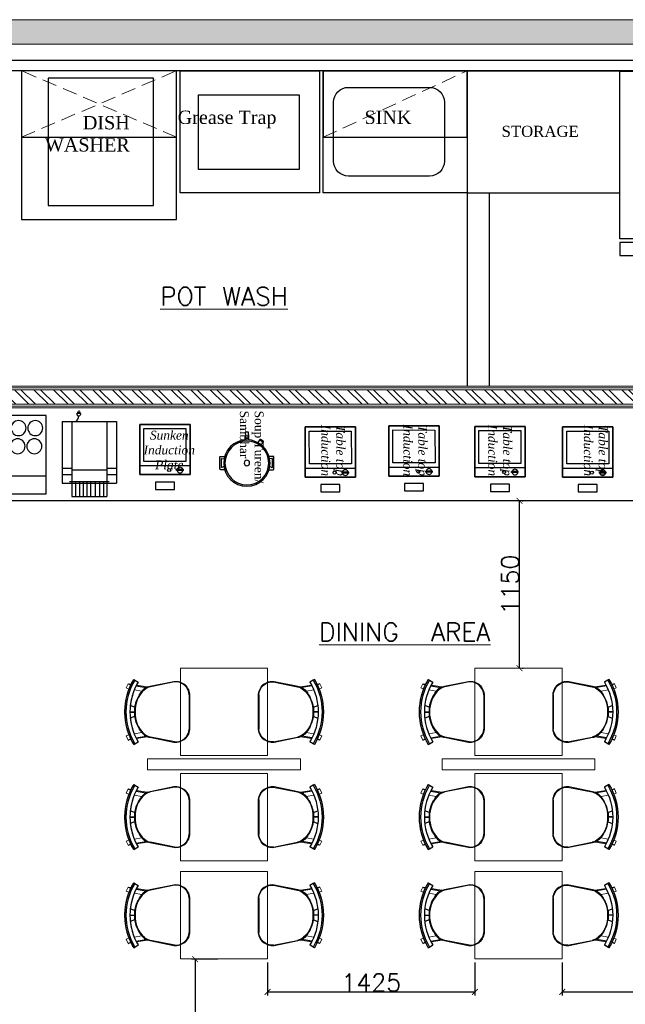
# Model space of a CAD drawing. Header units: inches. Extents: x -1008743 to -388065, y -1380311 to -642022.
# Tile 17 of 85: x -521815 to -517651, y -688050 to -681284. Entities that reach past the tile are written whole.
import ezdxf

# ---------------------------------------------------------------- set-up
doc = ezdxf.new("R2010")
doc.units = ezdxf.units.IN
doc.header["$LTSCALE"] = 1000
doc.header["$MEASUREMENT"] = 0
doc.header["$PDMODE"] = 35
doc.linetypes.add('( Hidden )', pattern=[0.375, 0.25, -0.125])
doc.linetypes.add('DASHED', pattern=[0.75, 0.5, -0.25])
for name, color, linetype, lineweight in [('01_WALL-INTERNAL', 250, 'Continuous', 13), ('A-HATCH', 15, 'Continuous', 0), ('A-PARTITION', 23, 'Continuous', 9), ('Finishes', 5, 'Continuous', 13), ('FURN', 252, 'Continuous', 5), ('MEI- EXISTING WALLS', 1, 'Continuous', 15), ('TXT', 6, 'Continuous', 20), ('Wall Hatch', 8, 'Continuous', 0), ('WALL NEW', 6, 'Continuous', 13)]:
    doc.layers.add(name, color=color, linetype=linetype, lineweight=lineweight)
for name, color, linetype in [('Equipment', 5, 'Continuous'), ('Equipment Name', 7, 'Continuous'), ('ID-LOOSE2', 8, 'Continuous'), ('id-partition', 7, 'Continuous')]:
    doc.layers.add(name, color=color, linetype=linetype)
doc.layers.add('MH- (Structural Elements)Strc-4', color=7, linetype='Continuous', lineweight=0, true_color=0xb85b00)
doc.styles.get("Standard").update_dxf_attribs({"font": 'txt.shx'})
doc.styles.add('style 2', font='arial.ttf', dxfattribs={"height": 25})
doc.styles.add('style12', font='BOOKOSI.TTF')
doc.dimstyles.new('TFS-Dim', dxfattribs={"dimtxt": 120, "dimasz": 40, "dimexe": 25, "dimexo": 25, "dimgap": 4.5, "dimtad": 1, "dimdec": 0, "dimzin": 0, "dimdsep": 46, "dimtxsty": 'Standard', "dimblk": 'ARCHTICK', "dimcen": 0.09, "dimdle": 2, "dimclrd": 256, "dimclre": 8, "dimadec": 0, "dimazin": 0, "dimtfac": 1, "dimtdec": 0, "dimtofl": 0, "dimtmove": 1, "dimatfit": 3, "dimfxl": 1, "dimtolj": 1, "dimtzin": 0, "dimlwd": -1, "dimlwe": -1, "dimarcsym": 0})

# ---------------------------------------------------------------- blocks, each defined once
blk = doc.blocks.new('A$C22889e60')
at = {"layer": 'Equipment', "linetype": 'Continuous'}
blk.add_lwpolyline([(-94.9, 62.1), (645.1, 62.1), (645.1, 817.2), (-94.9, 817.2)], close=True, dxfattribs=at)
blk.add_lwpolyline([(-48.3, -12.8), (-71.6, -12.8, -0.414214), (-94.9, 10.5), (-94.9, 44.7), (645.1, 44.7), (645.1, -12.8), (16, -12.8), (-16, 12.8), (-94.9, 12.8)], format="xyb", dxfattribs=at)
blk = doc.blocks.new('A$Cc3302e59')
at = {"layer": 'Equipment'}
for p, q in [((-419.1, 366), (-419.1, 0)), ((0, 366), (-419.1, 366)), ((-358.7, 366), (-358.7, 301.4)), ((-317.5, 366), (-317.5, 301.4)), ((0, 366), (0, 0)), ((-508, 301.4), (-508, 64.6)), ((-419.1, 301.4), (-508, 301.4)), ((-405.8, 276), (-508, 276)), ((0, 301.4), (-419.1, 301.4)), ((-405.8, 316.5), (-405.8, 49.5)), ((-327.7, 301.4), (-327.7, 64.6)), ((-405.8, 250.6), (-508, 250.6)), ((-405.8, 225.2), (-508, 225.2)), ((55.7, 266), (53.2, 242.2)), ((53.6, 245.6), (63.7, 244.5)), ((54.4, 253.7), (72.5, 251.9)), ((55.3, 261.9), (65.4, 260.9)), ((-405.8, 199.8), (-508, 199.8)), ((-405.8, 174.4), (-508, 174.4)), ((-405.8, 143.8), (-507, 143.8)), ((-405.8, 113.9), (-508, 113.9)), ((-405.8, 88.5), (-508, 88.5)), ((-419.1, 64.6), (-508, 64.6)), ((0, 64.6), (-419.1, 64.6)), ((0, 64.6), (-419.1, 64.6)), ((0, 0), (-419.1, 0)), ((-358.7, 64.6), (-358.7, 0)), ((-317.5, 64.6), (-317.5, 0))]:
    blk.add_line(p, q, dxfattribs=at)
blk.add_lwpolyline([(53.2, 242.2, -0.063324), (45.7, 244, -0.07639), (40.1, 247.1, -0.107132), (36.2, 251.8, -0.14755), (35.4, 256.1, -0.14755), (37.1, 260.2, -0.107132), (41.8, 263.9, -0.07639), (48, 265.9, -0.063324), (55.7, 266, -0.063324)], format="xyb", dxfattribs=at)
blk.add_arc((35.8, 300.9), 44.7, 216.85202, 269.44171, dxfattribs=at)
blk = doc.blocks.new('A$C54c34bd5')
at = {"layer": 'Equipment'}
blk.add_line((0, 407.7), (385, 407.7), dxfattribs=at)
blk.add_lwpolyline([(0, 530), (385, 530), (385, 0), (0, 0), (0, 530)], dxfattribs=at)
for centre in [(83.6, 208.4), (191.4, 208.4), (304.3, 208.4), (89.9, 85.8), (197.7, 85.8), (310.6, 85.8)]:
    blk.add_circle(centre, 50.7, dxfattribs=at)
blk = doc.blocks.new('A$C6bc40300')
at = {"layer": 'Equipment'}
blk.add_line((-106.3, 143.5, 0), (-82.2, 157.9, 0), dxfattribs=at)
at = {"layer": 'Equipment', "elevation": 0}
blk.add_lwpolyline([(-1.6, 166.6), (9.6, 166.4), (13.7, 207.8, 0.435736), (10.5, 211.4), (-0.2, 211.6, 0.435736), (-3.6, 208.2)], format="xyb", close=True, dxfattribs=at)
blk.add_lwpolyline([(-94.8, 125.3), (-95.2, 125), (-108.3, 146.9, -0.414214), (-107.4, 150.5), (-87.8, 162.2, -0.414214), (-84.2, 161.3), (-71.3, 139.9)], format="xyb", dxfattribs=at)
at = {"layer": 'Equipment'}
for points in [[(-2.4, 183.9), (-6.6, 184), (-7.3, 156.9)], [(14.9, 156.3), (15.5, 183.5), (11.3, 183.6)]]:
    blk.add_lwpolyline(points, dxfattribs=at)
for points in [[(-151.5, -41.3), (-178.5, -40.6, -0.414214), (-183.7, -35.2), (-181.8, 44, -0.414214), (-176.4, 49.2), (-149.3, 48.5)], [(-155.7, -20.5), (-169.4, -26.5, -0.546975), (-173.1, -24), (-171.7, 32.8, -0.484342), (-168.4, 35.3), (-153.8, 31.5)], [(149.3, -48.5), (176.4, -49.2, 0.414214), (181.8, -44), (183.7, 35.2, 0.414214), (178.5, 40.6), (151.5, 41.3)], [(154.5, -28), (167.9, -34.6, 0.546975), (171.7, -32.3), (173.1, 24.5, 0.484342), (169.9, 27.1), (155.2, 24)]]:
    blk.add_lwpolyline(points, format="xyb", dxfattribs=at)
for radius in [157, 18.5]:
    blk.add_circle((0, 0), radius, dxfattribs=at)
at = {"layer": 'Equipment', "color": 252}
blk.add_circle((0, 0), 148.1, dxfattribs=at)
blk = doc.blocks.new('A$C39a67eb1')
at = {"layer": 'Equipment'}
for p, q in [((-312.4, 45.3), (-312.4, 90.7)), ((-312.4, 90.7), (-305.7, 90.7)), ((-305.7, 48.9), (-305.7, 90.7)), ((-305.7, 45.3), (-305.7, 90.7)), ((-312.4, 45.3), (-305.7, 45.3))]:
    blk.add_line(p, q, dxfattribs=at)
at = {"layer": 'Equipment', "linetype": 'DASHED', "ltscale": 100}
for points in [[(-340, -0.4), (-340, 339.6), (0, 340), (0, 0)], [(-340, -0.4), (-340, 339.6), (-278.7, 339.7), (-278.7, -0.3)], [(-250.8, 27.6), (-250.8, 311.8), (-27.8, 312.1), (-27.9, 27.8)]]:
    blk.add_lwpolyline(points, close=True, dxfattribs=at)
at = {"layer": 'Equipment'}
blk.add_lwpolyline([(0, -0.4), (0, 339.6), (-340, 339.6), (-340, -0.4)], close=True, dxfattribs=at)
blk.add_circle((-309.1, 141.3), 10.2, dxfattribs=at)
for start, end in [(100.1366, 259.96482), (280.1366, 79.96482)]:
    blk.add_arc((-309.1, 68), 19.1, start, end, dxfattribs=at)
blk = doc.blocks.new('A$C14e96dd0')
at = {"layer": 'Equipment'}
blk.add_lwpolyline([(-234, 50), (-106, 50), (-106, 100), (-234, 100)], close=True, dxfattribs=at)
at = {"layer": 'Equipment', "rotation": 270}
blk.add_blockref('A$C39a67eb1', (-339.6, -340), dxfattribs=at)
blk = doc.blocks.new('_ArchTick')
at = {"color": 0, "linetype": 'ByBlock', "const_width": 0.15}
blk.add_lwpolyline([(-0.5, -0.5), (0.5, 0.5)], dxfattribs=at)
blk = doc.blocks.new('*D324')
at = {"color": 8, "linetype": '( Hidden )'}
for p, q in [((-520452, -687739.8), (-520633.1, -687739.8)), ((-520452, -689240.2), (-520633.1, -689240.2))]:
    blk.add_line(p, q, dxfattribs=at)
at = {"color": 8}
blk.add_line((-520608.1, -687737.8), (-520608.1, -689242.2), dxfattribs=at)
at = {"layer": 'Defpoints', "color": 0, "ltscale": 10}
for p in [(-520427, -687739.8), (-520608.1, -689240.2), (-520427, -689240.2)]:
    blk.add_point(p, dxfattribs=at)
at = {"color": 8, "ltscale": 10, "xscale": 40, "yscale": 40, "zscale": 40}
for p, rotation in [((-520608.1, -687739.8), 90), ((-520608.1, -689240.2), 270)]:
    blk.add_blockref('_ArchTick', p, dxfattribs=dict(at, rotation=rotation))
at = {"color": 0, "ltscale": 10, "insert": (-520672.6, -688490), "char_height": 120, "attachment_point": 5, "rotation": 90}
blk.add_mtext('\\A1;1500', dxfattribs=at)
blk = doc.blocks.new('*D325')
at = {"color": 8, "linetype": '( Hidden )'}
for p, q in [((-520110, -687762.8), (-520110, -687989.7)), ((-518685, -687762.8), (-518685, -687989.7))]:
    blk.add_line(p, q, dxfattribs=at)
at = {"color": 8}
blk.add_line((-520112, -687964.7), (-518683, -687964.7), dxfattribs=at)
at = {"layer": 'Defpoints', "color": 0, "ltscale": 10}
for p in [(-520110, -687737.8), (-518685, -687737.8), (-518685, -687964.7)]:
    blk.add_point(p, dxfattribs=at)
at = {"color": 8, "ltscale": 10, "xscale": 40, "yscale": 40, "zscale": 40, "rotation": 180}
blk.add_blockref('_ArchTick', (-520110, -687964.7), dxfattribs=at)
at = {"color": 8, "ltscale": 10, "xscale": 40, "yscale": 40, "zscale": 40}
blk.add_blockref('_ArchTick', (-518685, -687964.7), dxfattribs=at)
at = {"color": 0, "ltscale": 10, "insert": (-519397.5, -687900.2), "char_height": 120, "attachment_point": 5}
blk.add_mtext('\\A1;1425', dxfattribs=at)
blk = doc.blocks.new('*D326')
at = {"color": 8, "linetype": '( Hidden )'}
for p, q in [((-518085, -687762.8), (-518085, -687989.7)), ((-516660, -687762.8), (-516660, -687989.7))]:
    blk.add_line(p, q, dxfattribs=at)
at = {"color": 8}
blk.add_line((-518087, -687964.7), (-516658, -687964.7), dxfattribs=at)
at = {"layer": 'Defpoints', "color": 0, "ltscale": 10}
for p in [(-518085, -687737.8), (-516660, -687737.8), (-516660, -687964.7)]:
    blk.add_point(p, dxfattribs=at)
at = {"color": 8, "ltscale": 10, "xscale": 40, "yscale": 40, "zscale": 40, "rotation": 180}
blk.add_blockref('_ArchTick', (-518085, -687964.7), dxfattribs=at)
at = {"color": 8, "ltscale": 10, "xscale": 40, "yscale": 40, "zscale": 40}
blk.add_blockref('_ArchTick', (-516660, -687964.7), dxfattribs=at)
at = {"color": 0, "ltscale": 10, "insert": (-517372.5, -687900.2), "char_height": 120, "attachment_point": 5}
blk.add_mtext('\\A1;1425', dxfattribs=at)
blk = doc.blocks.new('A$C180F00E5')
at = {"layer": 'ID-LOOSE2', "ltscale": 0.05}
for p, q in [((0.0334, 0.4698), (0.0422, 0.4499)), ((0.2137, 0.42), (0.2013, 0.454)), ((0.249, 0.4567), (0.249, 0.4217)), ((0.249, 0.4567), (0.249, 0.4217)), ((0.249, 0.4567), (0.249, 0.4217)), ((0.249, 0.4567), (0.249, 0.4217)), ((0.251, 0.4567), (0.251, 0.4217)), ((0.251, 0.4567), (0.251, 0.4217)), ((0.251, 0.4567), (0.251, 0.4217)), ((0.251, 0.4567), (0.251, 0.4217)), ((0.2863, 0.42), (0.2987, 0.454)), ((0.4666, 0.4698), (0.4578, 0.4499)), ((0, 0.4273), (0.0056, 0.4182)), ((0.0056, 0.4182), (0.0211, 0.3926)), ((0.0505, 0.4078), (0.0635, 0.3317)), ((0.4495, 0.4078), (0.4365, 0.3317)), ((0.4944, 0.4182), (0.4789, 0.3926)), ((0.5, 0.4273), (0.4944, 0.4182)), ((0.0191, 0.1124), (0.0568, 0.2987)), ((0.4809, 0.1124), (0.4432, 0.2987)), ((0.3817, 0), (0.1183, 0))]:
    blk.add_line(p, q, dxfattribs=at)
for centre, radius, start, end in [((0.25, 0.0159), 0.4814, 90, 121.28449), ((0.25, 0.0159), 0.4707, 58.71551, 121.28449), ((0.25, 0.0159), 0.4408, 90, 121.28449), ((0.25, 0.0159), 0.4814, 58.71551, 90), ((0.25, 0.0159), 0.4408, 58.71551, 90), ((0.2398, 0.2036), 0.2135, 87.23561, 138.47852), ((0.24, 0.1996), 0.2218, 87.41714, 96.81269), ((0.2602, 0.2036), 0.2135, 41.52148, 92.76439), ((0.2602, 0.2036), 0.2135, 92.74717, 92.76439), ((0.26, 0.1996), 0.2218, 83.18731, 92.58286), ((0.2398, 0.2036), 0.2135, 87.23561, 87.25283), ((0.1548, 0.2789), 0.1, 138.47852, 168.5607), ((0.1674, 0.2748), 0.1186, 130.11406, 157.41379), ((0.3326, 0.2748), 0.1186, 22.58621, 49.88594), ((0.3452, 0.2789), 0.1, 11.4393, 41.52148), ((0.1266, 0.1074), 0.1077, 177.31777, 265.55014), ((0.3734, 0.1074), 0.1077, 274.44986, 2.68223)]:
    blk.add_arc(centre, radius, start, end, dxfattribs=at)
blk = doc.blocks.new('ghg')
at = {"layer": 'FURN', "ltscale": 1000}
for points in [[(4414156.4, -494204.2), (4414156.4, -493980.8, -0.451699), (4414267.2, -493883.2), (4414430.3, -493915.5, -0.04991), (4414447.4, -493920.7), (4414524, -493909.1, 0.015491), (4414512, -493887.8), (4414543, -493869), (4414543, -493869, -0.022121), (4414561.3, -493902.3), (4414581, -493898.8), (4414593.7, -493927.4), (4414575.9, -493935.3, -0.093712), (4414575.9, -493935.3, -0.189086), (4414575.9, -494249.7), (4414593.7, -494257.6), (4414581, -494286.2), (4414561.3, -494282.7, -0.022121), (4414543, -494316.1), (4414543, -494316.1), (4414512, -494297.2, 0.015491), (4414524, -494275.9), (4414447.4, -494264.3, -0.04991), (4414430.3, -494269.5), (4414267.2, -494301.8, -0.451699), (4414156.4, -494204.2)], [(4414566.9, -494048.9), (4414536.4, -494060, 0.145154), (4414487.7, -493950.3), (4414539.2, -493941.6, -0.070666), (4414566.9, -494048.9)], [(4414566.9, -494136.1), (4414536.4, -494125, -0.145154), (4414487.7, -494234.7), (4414539.2, -494243.5, 0.070666), (4414566.9, -494136.1)]]:
    blk.add_lwpolyline(points, format="xyb", close=True, dxfattribs=at)
at = {"layer": 'FURN', "ltscale": 1000, "xscale": 894.2026233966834, "yscale": 894.2026233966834, "zscale": 894.2026233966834, "rotation": 270}
blk.add_blockref('A$C180F00E5', (4414160.9, -493869), dxfattribs=at)
blk = doc.blocks.new('*D329')
at = {"color": 8}
blk.add_line((-518378.3, -685742.8), (-518378.3, -684588.8), dxfattribs=at)
at = {"color": 8, "linetype": '( Hidden )'}
for p, q in [((-518360, -684590.8), (-518353.3, -684590.8)), ((-518360, -685740.8), (-518353.3, -685740.8))]:
    blk.add_line(p, q, dxfattribs=at)
at = {"layer": 'Defpoints', "color": 0, "ltscale": 10}
for p in [(-518385, -684590.8), (-518378.3, -684590.8), (-518385, -685740.8)]:
    blk.add_point(p, dxfattribs=at)
at = {"color": 8, "ltscale": 10, "xscale": 40, "yscale": 40, "zscale": 40}
for p, rotation in [((-518378.3, -684590.8), 90), ((-518378.3, -685740.8), 270)]:
    blk.add_blockref('_ArchTick', p, dxfattribs=dict(at, rotation=rotation))
at = {"color": 0, "ltscale": 10, "insert": (-518442.8, -685165.8), "char_height": 120, "attachment_point": 5, "rotation": 90}
blk.add_mtext('\\A1;1150', dxfattribs=at)
blk = doc.blocks.new('*U311')
at = {"layer": 'A-HATCH', "lineweight": -2, "true_color": 0x939598}
h = blk.add_hatch(dxfattribs=at)
h.set_pattern_fill('ANSI32', color=252, scale=0.4)
h.set_pattern_definition([(45, (-520.4093, 0), (-2.694077, 2.694077), []), (45, (-518.6132, 0), (-2.694077, 2.694077), [])])
h.paths.add_polyline_path([(-346.02, 1), (-346.02, 5), (-120.06, 5), (-120.06, 1)])
at = {"layer": 'Finishes'}
blk.add_lwpolyline([(-347.02, 6), (-119.06, 6), (-119.06, 0), (-347.02, 0)], close=True, dxfattribs=at)
at = {"layer": 'WALL NEW'}
for points in [[(-346.52, 5.5), (-119.56, 5.5), (-119.56, 0.5), (-346.52, 0.5)], [(-346.02, 5), (-120.06, 5), (-120.06, 1), (-346.02, 1)]]:
    blk.add_lwpolyline(points, close=True, dxfattribs=at)

msp = doc.modelspace()

# ---------------------------------------------------------------- hatches: boundary and pattern name
at = {"layer": 'Wall Hatch', "true_color": 0xc7c8ca}
h = msp.add_hatch(color=9, dxfattribs=at)
h.dxf.hatch_style = 1
h.paths.add_polyline_path([(-523848.4, -681284.4), (-523848.4, -681451.6), (-517031.9, -681451.6), (-517031.9, -681284.4)])

# ---------------------------------------------------------------- linework, layer by layer
at = {"color": 252, "true_color": 0x939598}
for p, q in [((-518737.8, -681636.6), (-518737.8, -683801.9)), ((-518587.8, -682473.1), (-518587.8, -683801.9))]:
    msp.add_line(p, q, dxfattribs=at)
at = {"layer": 'A-PARTITION', "ltscale": 10}
for points in [[(-519884.9, -686363.8), (-519884.9, -686438.8), (-520935.1, -686438.8), (-520935.1, -686363.8)], [(-517859.9, -686363.8), (-517859.9, -686438.8), (-518910.1, -686438.8), (-518910.1, -686363.8)]]:
    msp.add_lwpolyline(points, close=True, dxfattribs=at)
at = {"layer": 'Equipment', "linetype": 'DASHED', "lineweight": 0, "ltscale": 0.2}
for p, q in [((-521802.2, -682092.1), (-520735.6, -681634.9)), ((-520735.6, -682092.1), (-521802.2, -681634.9)), ((-519728.4, -682092.1), (-518737.8, -681634.9))]:
    msp.add_line(p, q, dxfattribs=at)
at = {"layer": 'Equipment', "color": 32, "ltscale": 0.2}
msp.add_line((-516990.2, -684590.8), (-522541, -684590.8), dxfattribs=at)
at = {"layer": 'Equipment'}
for points in [[(-521802.2, -681634.9), (-521802.2, -682656.5), (-520735.6, -682656.5), (-520735.6, -681634.9)], [(-520710.6, -681634.9), (-519753.4, -681634.9), (-519753.4, -682473.1), (-520710.6, -682473.1)], [(-519728.4, -681634.9), (-518737.8, -681634.9), (-518737.8, -682473.1), (-519728.4, -682473.1)], [(-518737.8, -682473.1), (-517688, -682473.1), (-517688, -681638.9), (-518737.8, -681638.9)]]:
    msp.add_lwpolyline(points, close=True, dxfattribs=at)
at = {"layer": 'Equipment', "ltscale": 0.2}
for points in [[(-521802.2, -682092.1), (-520735.6, -682092.1), (-520735.6, -681634.9), (-521802.2, -681634.9)], [(-519728.4, -682092.1), (-518737.8, -682092.1), (-518737.8, -681634.9), (-519728.4, -681634.9)], [(-521619.4, -682561.5), (-520895.5, -682561.5), (-520895.5, -681685.2), (-521619.4, -681685.2)]]:
    msp.add_lwpolyline(points, close=True, dxfattribs=at)
at = {"layer": 'Equipment'}
msp.add_lwpolyline([(-519555, -681749.2), (-518996.3, -681749.2, -0.414214), (-518894.7, -681850.9), (-518894.7, -682257.1, -0.414214), (-518996.3, -682358.8), (-519555, -682358.8, -0.414214), (-519656.7, -682257.1), (-519656.7, -681850.9, -0.414214)], format="xyb", close=True, dxfattribs=at)
at = {"layer": 'Equipment', "ltscale": 0.7}
msp.add_lwpolyline([(-519893.7, -681800.3), (-519893.7, -682313.9), (-520585.6, -682313.9), (-520585.6, -681800.3)], close=True, dxfattribs=at)
at = {"layer": 'FURN', "color": 7}
for points in [[(-520710, -686340.8), (-520710, -685740.8), (-520110, -685740.8), (-520110, -686340.8)], [(-518685, -686340.8), (-518685, -685740.8), (-518085, -685740.8), (-518085, -686340.8)], [(-520710, -687063.8), (-520710, -686463.8), (-520110, -686463.8), (-520110, -687063.8)], [(-518685, -687063.8), (-518685, -686463.8), (-518085, -686463.8), (-518085, -687063.8)], [(-520710, -687737.8), (-520710, -687137.8), (-520110, -687137.8), (-520110, -687737.8)], [(-518685, -687737.8), (-518685, -687137.8), (-518085, -687137.8), (-518085, -687737.8)]]:
    msp.add_lwpolyline(points, close=True, dxfattribs=at)
at = {"layer": 'id-partition'}
msp.add_lwpolyline([(-522537.6, -681561.6), (-513706, -681561.6), (-513706, -681636.6), (-522538.4, -681636.6)], close=True, dxfattribs=at)
at = {"layer": 'MEI- EXISTING WALLS', "color": 252, "true_color": 0x939598}
for p, q in [((-518762.8, -682473.1), (-518612.8, -682473.1)), ((-518587.8, -682473.1), (-517688, -682473.1))]:
    msp.add_line(p, q, dxfattribs=at)
at = {"layer": 'MEI- EXISTING WALLS', "color": 18, "true_color": 0x000000}
msp.add_lwpolyline([(-517031.9, -681284.3), (-523854.4, -681284.4), (-523854.4, -681451.7), (-517031.9, -681451.6), (-517031.9, -681284.3)], dxfattribs=at)
at = {"layer": 'MH- (Structural Elements)Strc-4'}
msp.add_lwpolyline([(-523848.4, -681284.4), (-517031.9, -681284.4), (-517031.9, -681451.6), (-523848.4, -681451.6)], close=True, dxfattribs=at)

# ---------------------------------------------------------------- block references
at = {"layer": '01_WALL-INTERNAL', "xscale": -25, "yscale": 25, "zscale": 25, "rotation": 180}
msp.add_blockref('*U311', (-513863.8, -683801.9), dxfattribs=at)
at = {"layer": 'Equipment', "xscale": -1.524003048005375, "yscale": 1.524003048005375, "zscale": 1.524003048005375}
msp.add_blockref('A$C22889e60', (-516704.9, -682884.3), dxfattribs=at)
at = {"layer": 'Equipment'}
for name, p, xscale, yscale, zscale, rotation in [('A$C54c34bd5', (-522023.2, -684003.6), -1.016002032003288, 1.016002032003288, 1.016002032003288, 180), ('A$Cc3302e59', (-521149.7, -684044.3), 1.016002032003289, 1.016002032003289, 1.016002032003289, 90), ('A$C14e96dd0', (-520988.6, -684410.3), 1.016002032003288, 1.016002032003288, 1.016002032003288, 180), ('A$C14e96dd0', (-519276.6, -684420.9), 1.016002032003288, 1.016002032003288, 1.016002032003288, 180), ('A$C14e96dd0', (-518685.9, -684424.4), 1.016002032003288, 1.016002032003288, 1.016002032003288, 180), ('A$C14e96dd0', (-519851.7, -684427.9), 1.016002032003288, 1.016002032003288, 1.016002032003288, 180), ('A$C14e96dd0', (-518082.3, -684427.9), 1.016002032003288, 1.016002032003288, 1.016002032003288, 180)]:
    msp.add_blockref(name, p, dxfattribs=dict(at, xscale=xscale, yscale=yscale, zscale=zscale, rotation=rotation))
at = {"layer": 'Equipment', "ltscale": 50, "xscale": -1.016002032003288, "yscale": 1.016002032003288, "zscale": 1.016002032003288, "rotation": 358.6142291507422}
msp.add_blockref('A$C6bc40300', (-520252.8, -684330.9), dxfattribs=at)
at = {"layer": 'FURN', "rotation": 180}
for p in [(3893512.1, -1180133.3), (3895537.1, -1180133.3), (3893512.1, -1180856.3), (3895537.1, -1180856.3), (3893512.1, -1181530.3), (3895537.1, -1181530.3)]:
    msp.add_blockref('ghg', p, dxfattribs=at)
at = {"layer": 'FURN', "xscale": -1, "rotation": 180}
for p in [(-4934332.1, -1180133.3), (-4932307.1, -1180133.3), (-4934332.1, -1180856.3), (-4932307.1, -1180856.3), (-4934332.1, -1181530.3), (-4932307.1, -1181530.3)]:
    msp.add_blockref('ghg', p, dxfattribs=at)

# ---------------------------------------------------------------- texts
at = {"layer": 'Equipment Name', "color": 0, "attachment_point": 3, "style": 'style12'}
for s, insert, char_height, width in [('Grease Trap', (-520049.5, -681909.2), 91.44, 694.851), ('SINK', (-519121.7, -681909.2), 91.44, 694.851), ('DISH\\PWASHER', (-521058.1, -681946.3), 91.44, 694.851), ('STORAGE', (-517971.2, -682013.3), 76.2, 665.805)]:
    msp.add_mtext(s, dxfattribs=dict(at, insert=insert, char_height=char_height, width=width))
at = {"layer": 'Equipment Name', "color": 0, "insert": (-520138.1, -684593.1), "char_height": 60.96, "width": 622.304, "attachment_point": 3, "rotation": 270, "style": 'style12'}
msp.add_mtext('\\A1;\\pxql;Soup Tureen/\\PSambhar', dxfattribs=at)
at = {"layer": 'Equipment Name', "char_height": 60.96, "width": 514.034, "style": 'style 2'}
for s, insert, attachment_point, rotation in [('\\A1;\\pxqc;{\\fBookman Old Style|b0|i1|c0|p18;Table top\\PInduction }', (-519577.7, -683987.1), 1, 269.99187), ('\\A1;\\pxqc;{\\fBookman Old Style|b0|i1|c0|p18;Table top\\PInduction }', (-519013.6, -683987.1), 1, 269.99187), ('\\A1;\\pxqc;{\\fBookman Old Style|b0|i1|c0|p18;Table top\\PInduction }', (-518430.9, -683987.1), 1, 269.99187), ('\\A1;\\pxqc;{\\fBookman Old Style|b0|i1|c0|p18;Table top\\PInduction }', (-517773.4, -683987.1), 1, 269.99187), ('\\A1;\\pxqc;{\\fBookman Old Style|b0|i1|c0|p18;Sunken\\PInduction \\PPlate}', (-521043.4, -684374), 7, 0.00813)]:
    msp.add_mtext(s, dxfattribs=dict(at, insert=insert, attachment_point=attachment_point, rotation=rotation))
at = {"layer": 'TXT', "insert": (-520409.8, -683185.4), "char_height": 125, "width": 2265.161, "attachment_point": 5}
msp.add_mtext('{\\LPOT WASH}', dxfattribs=at)
at = {"layer": 'TXT', "insert": (-519167.4, -685491.4), "char_height": 125, "attachment_point": 5}
msp.add_mtext_dynamic_manual_height_columns('{\\LDINING  AREA}', width=2265.161, gutter_width=1303.5, heights=[-152.2], dxfattribs=at)

# ---------------------------------------------------------------- dimensions: what is measured, and where the dimension line sits
at = {"color": 9, "true_color": 0xc7c8ca}
for base, p1, p2, picture, middle in [((-518378.3, -684590.8), (-518385, -685740.8), (-518385, -684590.8, 0), '*D329', (-518442.8, -685165.8)), ((-520608.1, -689240.2), (-520427, -687739.8), (-520427, -689240.2, -0.1), '*D324', (-520672.6, -688490))]:
    dim = msp.add_linear_dim(base=base, p1=p1, p2=p2, angle=90, dimstyle='TFS-Dim', override={"dimclrd": 8}, dxfattribs=at)
    dim.commit()
    dim.dimension.update_dxf_attribs({"geometry": picture, "text_midpoint": middle})
for base, p1, p2, picture, middle in [((-518685, -687964.7), (-520110, -687737.8), (-518685, -687737.8), '*D325', (-519397.5, -687900.2)), ((-516660, -687964.7), (-518085, -687737.8), (-516660, -687737.8), '*D326', (-517372.5, -687900.2))]:
    dim = msp.add_linear_dim(base=base, p1=p1, p2=p2, dimstyle='TFS-Dim', override={"dimclrd": 8}, dxfattribs=at)
    dim.commit()
    dim.dimension.update_dxf_attribs({"geometry": picture, "text_midpoint": middle})

doc.saveas('drawing.dxf')
